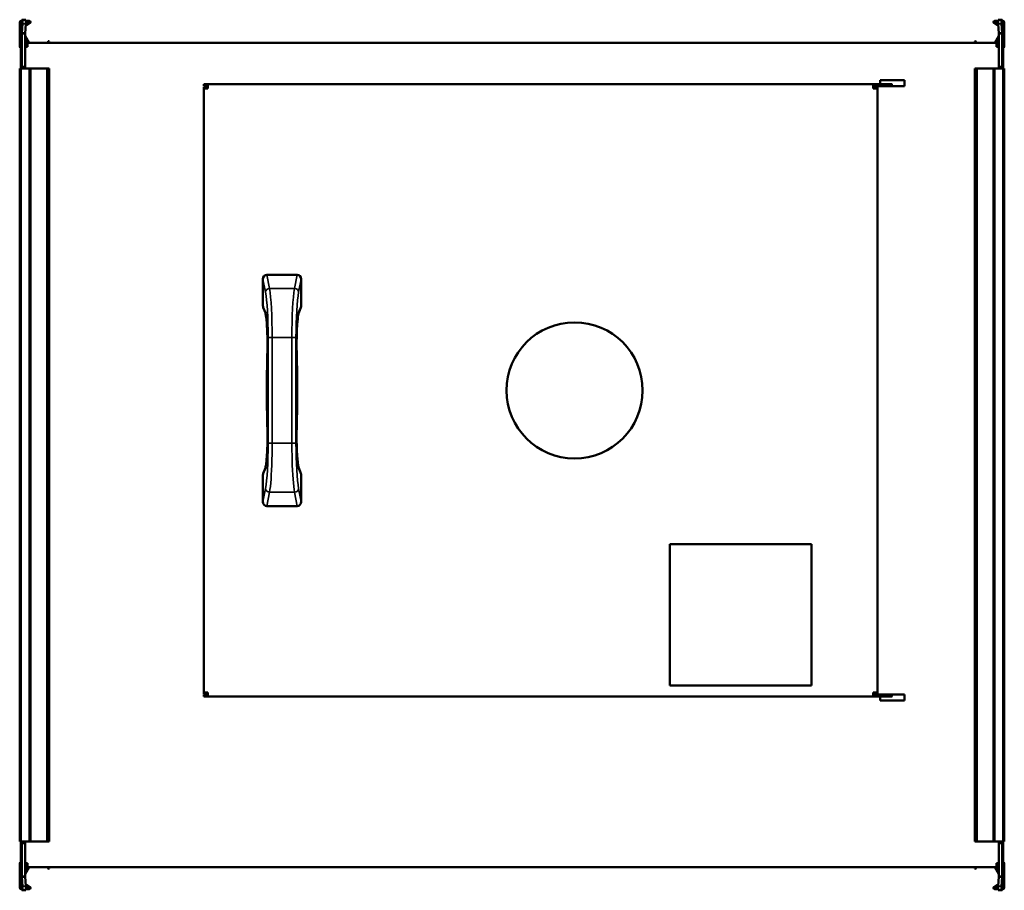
# Model space of a CAD drawing. Header units: millimetres. Extents: x 268 to 992, y 126 to 765.
import ezdxf

# ---------------------------------------------------------------- set-up
doc = ezdxf.new("R2010")
doc.units = ezdxf.units.MM
doc.header["$LTSCALE"] = 3
doc.layers.add('Widoczne (ISO)', color=7, linetype='Continuous', lineweight=50)
doc.layers.add('Widoczne wąskie (ISO)', color=7, linetype='Continuous', lineweight=35)

msp = doc.modelspace()

# ---------------------------------------------------------------- linework, layer by layer
at = {"layer": 'Widoczne (ISO)'}
for p, q in [((268.2, 745.7), (268.2, 763.5)), ((269, 751.9), (269, 763.9)), ((269, 763.9), (269.3, 763.9)), ((269.8, 763.9), (269.3, 763.9)), ((269.4, 764.7), (269.8, 764.7)), ((269.8, 755.33), (269.8, 765.4)), ((269.81, 765.49), (270.24, 765.47)), ((270.24, 762.47), (269.81, 755.56)), ((270.24, 765.47), (272.73, 765.32)), ((271.42, 765.4), (272.3, 765.4)), ((272.3, 755.41), (272.73, 762.32)), ((275.7, 762.83), (272.65, 761.07)), ((272.71, 762.03), (275.3, 763.53)), ((272.8, 764.7), (275.2, 764.7)), ((275.2, 763.9), (272.8, 763.9)), ((984.3, 762.83), (987.35, 761.07)), ((987.29, 762.03), (984.7, 763.53)), ((987.2, 764.7), (984.8, 764.7)), ((984.8, 763.9), (987.2, 763.9)), ((989.76, 765.47), (987.27, 765.32)), ((987.27, 762.32), (987.7, 755.41)), ((987.7, 765.4), (988.58, 765.4)), ((989.76, 765.47), (990.19, 765.49)), ((990.19, 755.56), (989.76, 762.47)), ((990.2, 765.4), (990.2, 755.33)), ((990.6, 764.7), (990.2, 764.7)), ((990.7, 763.9), (990.2, 763.9)), ((991, 763.9), (990.7, 763.9)), ((991, 763.9), (991, 751.9)), ((991.8, 745.7), (991.8, 763.5)), ((269.8, 755.33), (269.8, 731.1)), ((271.2, 755.33), (269.8, 755.33)), ((269.81, 755.56), (271.2, 755.47)), ((271.2, 755.47), (272.3, 755.41)), ((272.3, 755.33), (271.2, 755.33)), ((272.3, 731.11), (272.3, 755.33)), ((272.33, 753.56), (275.25, 748.5)), ((987.67, 753.56), (984.75, 748.5)), ((987.7, 755.41), (988.8, 755.47)), ((988.8, 755.33), (987.7, 755.33)), ((987.7, 755.33), (987.7, 731.11)), ((988.8, 755.47), (990.19, 755.56)), ((990.2, 755.33), (988.8, 755.33)), ((990.2, 731.1), (990.2, 755.33)), ((269, 751.4), (269, 751.9)), ((269, 748.34), (269, 751.4)), ((269, 751.4), (269.3, 751.4)), ((269.06, 748.32), (269, 748.34)), ((269, 747.1), (269, 747)), ((269.07, 747), (269, 747)), ((269, 745.5), (269, 747)), ((269.07, 745.5), (269, 745.5)), ((269.06, 748.29), (269.06, 748.29)), ((269.72, 751.17), (269.8, 751.39)), ((269.72, 745.5), (269.72, 745.5)), ((274.32, 748.5), (272.3, 752.01)), ((272.3, 748.9), (273.4, 748.9)), ((273.4, 747.3), (272.3, 747.3)), ((274, 747), (272.3, 747)), ((274, 745.5), (272.3, 745.5)), ((986, 748.5), (274, 748.5)), ((274, 745.5), (274, 748.5)), ((288.58, 748.5), (289.18, 749.53)), ((289.45, 749.6), (289.8, 749.4)), ((289.87, 749.13), (289.51, 748.5)), ((970.13, 749.13), (970.49, 748.5)), ((970.55, 749.6), (970.2, 749.4)), ((971.42, 748.5), (970.82, 749.53)), ((985.68, 748.5), (987.7, 752.01)), ((986, 745.5), (986, 748.5)), ((987.7, 747), (986, 747)), ((987.7, 745.5), (986, 745.5)), ((987.7, 748.9), (986.6, 748.9)), ((986.6, 747.3), (987.7, 747.3)), ((990.28, 751.17), (990.2, 751.39)), ((990.29, 747.3), (990.29, 747.3)), ((990.29, 747), (990.29, 747)), ((991, 751.4), (990.7, 751.4)), ((991, 747), (990.93, 747)), ((991, 745.5), (990.93, 745.5)), ((991, 748.34), (990.94, 748.32)), ((990.94, 748.29), (990.94, 748.29)), ((991, 751.9), (991, 751.4)), ((991, 751.4), (991, 748.34)), ((991, 747.1), (991, 747)), ((991, 745.5), (991, 747)), ((269, 744), (269, 744.72)), ((269, 740.5), (269, 744)), ((269, 740.5), (269, 730.9)), ((269.06, 731.1), (269.06, 743.9)), ((990.94, 743.9), (990.94, 731.1)), ((991, 744), (991, 744.72)), ((991, 744), (991, 740.5)), ((991, 730.9), (991, 740.5)), ((269, 730.4), (269, 730.9)), ((269, 730.9), (269.3, 730.9)), ((269.8, 730.9), (269.3, 730.9)), ((269.8, 730.4), (269.8, 731.1)), ((990.2, 731.1), (990.2, 730.4)), ((990.7, 730.9), (990.2, 730.9)), ((991, 730.9), (990.7, 730.9)), ((991, 730.9), (991, 730.4)), ((268.2, 729.5), (268.2, 161.5)), ((269.4, 729.5), (268.2, 729.5)), ((269, 730.4), (269, 729.5)), ((269, 730.4), (269.3, 730.4)), ((269.4, 729.5), (275.2, 729.5)), ((269.8, 730.4), (271.5, 730.4)), ((271.5, 730.41), (271.5, 730.4)), ((271.5, 730.41), (271.6, 730.41)), ((271.5, 729.5), (271.5, 730.4)), ((276.2, 729.5), (275.2, 729.5)), ((276.2, 729.5), (288.06, 729.5)), ((276.2, 729.5), (276.2, 161.5)), ((288.06, 729.5), (288.24, 729.5)), ((288.24, 729.5), (289.18, 729.5)), ((289.45, 729.5), (289.18, 729.5)), ((289.45, 729.5), (289.8, 729.5)), ((289.9, 729.5), (289.8, 729.5)), ((289.9, 729.5), (289.9, 161.5)), ((970.1, 729.5), (970.2, 729.5)), ((970.1, 161.5), (970.1, 729.5)), ((970.55, 729.5), (970.2, 729.5)), ((970.55, 729.5), (970.82, 729.5)), ((971.76, 729.5), (970.82, 729.5)), ((971.94, 729.5), (971.76, 729.5)), ((983.8, 729.5), (971.94, 729.5)), ((983.8, 729.5), (984.8, 729.5)), ((983.8, 161.5), (983.8, 729.5)), ((990.6, 729.5), (984.8, 729.5)), ((988.4, 730.41), (988.5, 730.41)), ((988.5, 730.4), (988.5, 730.41)), ((988.5, 730.4), (990.2, 730.4)), ((988.5, 730.4), (988.5, 729.5)), ((990.6, 729.5), (991.8, 729.5)), ((991, 730.4), (990.7, 730.4)), ((991, 729.5), (991, 730.4)), ((991.8, 161.5), (991.8, 729.5)), ((403.5, 718), (403.5, 716.5)), ((406.5, 718), (403.5, 718)), ((406.5, 716.5), (403.5, 716.5)), ((406.5, 718), (895.5, 718)), ((406.5, 715), (406.5, 718)), ((895.5, 715), (895.5, 718)), ((909.5, 718), (895.5, 718)), ((895.5, 716.5), (909.5, 716.5)), ((900.5, 721), (918.5, 721)), ((900.5, 721), (900.5, 718)), ((918.5, 716.5), (909.5, 716.5)), ((918.5, 718), (918.5, 721)), ((918.5, 716.5), (918.5, 718)), ((403.5, 716), (403.5, 715)), ((403.5, 716), (405, 716)), ((406.5, 715), (403.5, 715)), ((403.5, 715), (403.5, 271)), ((405, 715), (405, 716)), ((406.5, 716), (405, 716)), ((897, 716), (895.5, 716)), ((895.5, 715), (898.5, 715)), ((897, 715), (897, 716)), ((898.5, 716), (897, 716)), ((898.5, 715), (898.5, 716)), ((898.5, 271), (898.5, 715)), ((447, 555.15), (447, 574.81)), ((449.89, 578), (472.11, 578)), ((475, 574.81), (475, 555.15)), ((448.73, 549.95), (447.2, 554.03)), ((474.8, 554.03), (473.27, 549.95)), ((447.2, 431.97), (448.73, 436.05)), ((473.27, 436.05), (474.8, 431.97)), ((447, 411.19), (447, 430.85)), ((475, 430.85), (475, 411.19)), ((472.11, 408), (449.89, 408)), ((746, 276), (746, 380)), ((746, 380), (850, 380)), ((850, 380), (850, 276)), ((850, 276), (746, 276)), ((406.5, 271), (403.5, 271)), ((403.5, 271), (403.5, 270)), ((405, 270), (403.5, 270)), ((406.5, 269.5), (403.5, 269.5)), ((403.5, 269.5), (403.5, 268)), ((406.5, 268), (403.5, 268)), ((405, 271), (405, 270)), ((405, 270), (406.5, 270)), ((406.5, 271), (406.5, 268)), ((406.5, 268), (895.5, 268)), ((895.5, 271), (895.5, 268)), ((895.5, 271), (898.5, 271)), ((895.5, 270), (897, 270)), ((895.5, 269.5), (909.5, 269.5)), ((895.5, 268), (909.5, 268)), ((897, 271), (897, 270)), ((897, 270), (898.5, 270)), ((898.5, 271), (898.5, 270)), ((900.5, 268), (900.5, 265)), ((909.5, 269.5), (918.5, 269.5)), ((918.5, 269.5), (918.5, 268)), ((918.5, 265), (918.5, 268)), ((918.5, 265), (900.5, 265)), ((269.4, 161.5), (268.2, 161.5)), ((269, 161.5), (269, 160.6)), ((269, 160.1), (269, 160.6)), ((269, 160.6), (269.3, 160.6)), ((269, 160.1), (269, 150.5)), ((269, 160.1), (269.3, 160.1)), ((269.06, 147.1), (269.06, 159.9)), ((269.3, 160.1), (269.8, 160.1)), ((269.4, 161.5), (275.2, 161.5)), ((269.8, 159.9), (269.8, 160.6)), ((271.5, 160.6), (269.8, 160.6)), ((269.8, 159.9), (269.8, 135.67)), ((271.5, 160.6), (271.5, 161.5)), ((271.5, 160.6), (271.5, 160.59)), ((271.6, 160.59), (271.5, 160.59)), ((272.3, 135.67), (272.3, 159.89)), ((276.2, 161.5), (275.2, 161.5)), ((276.2, 161.5), (288.06, 161.5)), ((288.06, 161.5), (288.24, 161.5)), ((288.24, 161.5), (289.18, 161.5)), ((289.45, 161.5), (289.18, 161.5)), ((289.45, 161.5), (289.8, 161.5)), ((289.9, 161.5), (289.8, 161.5)), ((970.1, 161.5), (970.2, 161.5)), ((970.55, 161.5), (970.2, 161.5)), ((970.55, 161.5), (970.82, 161.5)), ((971.76, 161.5), (970.82, 161.5)), ((971.94, 161.5), (971.76, 161.5)), ((983.8, 161.5), (971.94, 161.5)), ((983.8, 161.5), (984.8, 161.5)), ((990.6, 161.5), (984.8, 161.5)), ((987.7, 159.89), (987.7, 135.67)), ((988.5, 160.59), (988.4, 160.59)), ((988.5, 161.5), (988.5, 160.6)), ((990.2, 160.6), (988.5, 160.6)), ((988.5, 160.59), (988.5, 160.6)), ((990.2, 160.6), (990.2, 159.9)), ((990.2, 160.1), (990.7, 160.1)), ((990.2, 135.67), (990.2, 159.9)), ((990.6, 161.5), (991.8, 161.5)), ((991, 160.6), (990.7, 160.6)), ((991, 160.1), (990.7, 160.1)), ((990.94, 159.9), (990.94, 147.1)), ((991, 160.6), (991, 161.5)), ((991, 160.6), (991, 160.1)), ((991, 150.5), (991, 160.1)), ((268.2, 145.3), (268.2, 127.5)), ((269, 147), (269, 150.5)), ((269, 147), (269, 146.28)), ((269, 145.5), (269.07, 145.5)), ((269, 145.5), (269, 144)), ((272.3, 145.5), (274, 145.5)), ((274, 142.5), (274, 145.5)), ((986, 145.5), (987.7, 145.5)), ((986, 145.5), (986, 142.5)), ((990.28, 145.5), (990.28, 145.5)), ((990.93, 145.5), (991, 145.5)), ((991, 150.5), (991, 147)), ((991, 147), (991, 146.28)), ((991, 145.5), (991, 144)), ((991.8, 145.3), (991.8, 127.5)), ((269, 144), (269.07, 144)), ((269, 143.9), (269, 144)), ((269, 142.66), (269.06, 142.68)), ((269, 139.6), (269, 142.66)), ((269, 139.1), (269, 139.6)), ((269, 139.6), (269.3, 139.6)), ((269, 127.1), (269, 139.1)), ((269.06, 142.71), (269.06, 142.71)), ((269.71, 144), (269.71, 144)), ((269.71, 143.7), (269.71, 143.7)), ((269.72, 139.83), (269.8, 139.61)), ((272.3, 144), (274, 144)), ((273.4, 143.7), (272.3, 143.7)), ((274.32, 142.5), (272.3, 138.99)), ((272.3, 142.1), (273.4, 142.1)), ((272.33, 137.44), (275.25, 142.5)), ((986, 142.5), (274, 142.5)), ((288.58, 142.5), (289.18, 141.47)), ((289.45, 141.4), (289.8, 141.6)), ((289.87, 141.87), (289.51, 142.5)), ((970.13, 141.87), (970.49, 142.5)), ((970.55, 141.4), (970.2, 141.6)), ((971.42, 142.5), (970.82, 141.47)), ((987.67, 137.44), (984.75, 142.5)), ((985.68, 142.5), (987.7, 138.99)), ((986, 144), (987.7, 144)), ((986.6, 143.7), (987.7, 143.7)), ((987.7, 142.1), (986.6, 142.1)), ((990.28, 139.83), (990.2, 139.61)), ((991, 139.6), (990.7, 139.6)), ((990.93, 144), (991, 144)), ((990.94, 142.71), (990.94, 142.71)), ((990.94, 142.68), (991, 142.66)), ((991, 143.9), (991, 144)), ((991, 142.66), (991, 139.6)), ((991, 139.6), (991, 139.1)), ((991, 139.1), (991, 127.1)), ((269.8, 125.6), (269.8, 135.67)), ((269.8, 135.67), (271.2, 135.67)), ((271.2, 135.53), (269.81, 135.44)), ((269.81, 135.44), (270.24, 128.53)), ((271.2, 135.67), (272.3, 135.67)), ((272.3, 135.59), (271.2, 135.53)), ((272.73, 128.68), (272.3, 135.59)), ((987.7, 135.59), (987.27, 128.68)), ((987.7, 135.67), (988.8, 135.67)), ((988.8, 135.53), (987.7, 135.59)), ((988.8, 135.67), (990.2, 135.67)), ((990.19, 135.44), (988.8, 135.53)), ((989.76, 128.53), (990.19, 135.44)), ((990.2, 135.67), (990.2, 125.6)), ((269, 127.1), (269.3, 127.1)), ((269.3, 127.1), (269.8, 127.1)), ((269.4, 126.3), (269.8, 126.3)), ((270.24, 125.53), (269.81, 125.51)), ((270.24, 125.53), (272.73, 125.68)), ((272.3, 125.6), (271.42, 125.6)), ((275.7, 128.17), (272.65, 129.93)), ((272.71, 128.97), (275.3, 127.47)), ((275.2, 127.1), (272.8, 127.1)), ((272.8, 126.3), (275.2, 126.3)), ((984.3, 128.17), (987.35, 129.93)), ((987.29, 128.97), (984.7, 127.47)), ((984.8, 127.1), (987.2, 127.1)), ((987.2, 126.3), (984.8, 126.3)), ((989.76, 125.53), (987.27, 125.68)), ((988.58, 125.6), (987.7, 125.6)), ((990.19, 125.51), (989.76, 125.53)), ((990.2, 127.1), (990.7, 127.1)), ((990.6, 126.3), (990.2, 126.3)), ((991, 127.1), (990.7, 127.1))]:
    msp.add_line(p, q, dxfattribs=at)
msp.add_circle((676, 493), 50, dxfattribs=at)
for centre, radius, start, end in [((269.4, 763.5), 1.2, 90, 180), ((275.2, 763.7), 1, 300, 90), ((275.2, 763.7), 0.2, 300, 90), ((984.8, 763.7), 1, 90, 240), ((984.8, 763.7), 0.2, 90, 240), ((990.6, 763.5), 1.2, 0, 90), ((272.5, 753.66), 0.2, 180, 210), ((987.5, 753.66), 0.2, 330, 0), ((269.2, 745.7), 1, 180, 262.13121), ((269.2, 747.1), 0.2, 128.82923, 180), ((281, 747.06), 12, 160, 174.13746), ((269.3, 751.9), 0.5, 270, 0), ((274, 740.5), 5, 90, 109.87687), ((273.4, 748.1), 0.8, 30, 90), ((273.4, 748.1), 0.8, 270, 318.59038), ((289.35, 749.43), 0.2, 60, 150), ((289.7, 749.23), 0.2, 330, 60), ((970.3, 749.23), 0.2, 120, 210), ((970.65, 749.43), 0.2, 30, 120), ((986.6, 748.1), 0.8, 90, 150), ((986.6, 748.1), 0.8, 221.40962, 270), ((986, 740.5), 5, 70.12313, 90), ((990.7, 751.9), 0.5, 180, 270), ((979, 747.06), 12, 5.86254, 20), ((990.8, 747.1), 0.2, 0, 51.14452), ((990.8, 745.7), 1, 277.86944, 0), ((274, 740.5), 5, 171.26209, 180), ((986, 740.5), 5, 0, 8.73791), ((269.3, 730.9), 0.5, 270, 0), ((271.6, 731.11), 0.7, 359.18146, 0), ((988.4, 731.11), 0.7, 180, 180.81854), ((990.7, 730.9), 0.5, 180, 270), ((269.3, 160.1), 0.5, 0, 90), ((271.6, 159.89), 0.7, 0, 0.81854), ((988.4, 159.89), 0.7, 179.18146, 180), ((990.7, 160.1), 0.5, 90, 180), ((269.2, 145.3), 1, 97.86944, 180), ((274, 150.5), 5, 180, 188.73791), ((274, 150.5), 5, 250.12313, 270), ((986, 150.5), 5, 270, 289.87687), ((986, 150.5), 5, 351.26209, 0), ((990.8, 145.3), 1, 0, 82.13121), ((269.2, 143.9), 0.2, 180, 231.14452), ((281, 143.94), 12, 185.86254, 200), ((269.3, 139.1), 0.5, 0, 90), ((273.4, 142.9), 0.8, 41.40962, 90), ((273.4, 142.9), 0.8, 270, 330), ((289.35, 141.57), 0.2, 210, 300), ((289.7, 141.77), 0.2, 300, 30), ((970.3, 141.77), 0.2, 150, 240), ((970.65, 141.57), 0.2, 240, 330), ((986.6, 142.9), 0.8, 210, 270), ((986.6, 142.9), 0.8, 90, 138.59038), ((990.7, 139.1), 0.5, 90, 180), ((979, 143.94), 12, 340, 354.13746), ((990.8, 143.9), 0.2, 308.82923, 0), ((272.5, 137.34), 0.2, 150, 180), ((987.5, 137.34), 0.2, 0, 30), ((269.4, 127.5), 1.2, 180, 270), ((275.2, 127.3), 1, 270, 60), ((275.2, 127.3), 0.2, 270, 60), ((984.8, 127.3), 1, 120, 270), ((984.8, 127.3), 0.2, 120, 270), ((990.6, 127.5), 1.2, 270, 0)]:
    msp.add_arc(centre, radius, start, end, dxfattribs=at)
for centre, major_axis, ratio, start_param, end_param in [((270.05, 762.48), (0.19, 2.99), 0.061628, 4.714295, 6.285092), ((272.54, 762.32), (0.19, 2.99), 0.061628, 4.714295, 6.283185), ((987.46, 762.32), (-0.19, 2.99), 0.061628, 0, 1.56889), ((989.95, 762.48), (-0.19, 2.99), 0.061628, 6.281279, 7.852075), ((450.01, 574.68), (-0.62, 3.28), 0.899459, 6.113507, 7.645297), ((471.99, 574.68), (0.62, 3.28), 0.899459, 4.921073, 6.452863), ((450.01, 555.09), (1.09, -2.9), 0.968079, 4.342822, 4.712389), ((451.54, 551.01), (-2.81, -1.05), 0.968079, 0, 0.00043), ((470.46, 551.01), (2.81, -1.05), 0.968079, 6.282755, 6.283185), ((471.99, 555.09), (-1.09, -2.9), 0.968079, 1.570796, 1.940363), ((453.18, 519.21), (-3, 0.08), 0.296252, 0.001016, 0.005219), ((468.82, 519.21), (3, 0.08), 0.296252, 6.277966, 6.28217), ((453.18, 466.79), (-3, -0.08), 0.296252, 6.277966, 6.28217), ((468.82, 466.79), (3, -0.08), 0.296252, 0.001016, 0.005219), ((451.54, 434.99), (-2.81, 1.05), 0.968079, 6.282755, 6.283185), ((470.46, 434.99), (2.81, 1.05), 0.968079, 0, 0.00043), ((450.01, 430.91), (1.09, 2.9), 0.968079, 1.570796, 1.940363), ((471.99, 430.91), (-1.09, 2.9), 0.968079, 4.342822, 4.712389), ((450.01, 411.32), (-0.62, -3.28), 0.899459, 4.921073, 6.452863), ((471.99, 411.32), (0.62, -3.28), 0.899459, 6.113507, 7.645297), ((270.05, 128.52), (0.19, -2.99), 0.061628, 6.281279, 7.852075), ((272.54, 128.68), (0.19, -2.99), 0.061628, 0, 1.56889), ((987.46, 128.68), (-0.19, -2.99), 0.061628, 4.714295, 6.283185), ((989.95, 128.52), (-0.19, -2.99), 0.061628, 4.714295, 6.285092)]:
    msp.add_ellipse(centre, major_axis=major_axis, ratio=ratio, start_param=start_param, end_param=end_param, dxfattribs=at)
for points, knots in [([(269.81, 765.49), (269.81, 765.47), (269.8, 765.46), (269.8, 765.43), (269.8, 765.41), (269.8, 765.4)], [0, 0, 0, 0, 0.01249515, 0.01249515, 0.0249903, 0.0249903, 0.0249903, 0.0249903]), ([(272.3, 765.4), (272.3, 765.4), (272.3, 765.39), (272.3, 765.39), (272.3, 765.39), (272.3, 765.38), (272.3, 765.38), (272.3, 765.38), (272.3, 765.37), (272.3, 765.37), (272.3, 765.37), (272.3, 765.36), (272.3, 765.36), (272.3, 765.36), (272.3, 765.35), (272.3, 765.35), (272.3, 765.35), (272.3, 765.35), (272.3, 765.35)], [0, 0, 0, 0, 0.001501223, 0.001501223, 0.001501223, 0.00300249, 0.00300249, 0.00300249, 0.004503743, 0.004503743, 0.004503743, 0.006004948, 0.006004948, 0.006004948, 0.007506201, 0.007506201, 0.007506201, 0.00845921, 0.00845921, 0.00845921, 0.00845921]), ([(987.7, 765.35), (987.7, 765.35), (987.7, 765.35), (987.7, 765.35), (987.7, 765.35), (987.7, 765.36), (987.7, 765.36), (987.7, 765.36), (987.7, 765.37), (987.7, 765.37), (987.7, 765.37), (987.7, 765.38), (987.7, 765.38), (987.7, 765.38), (987.7, 765.39), (987.7, 765.39), (987.7, 765.39), (987.7, 765.4), (987.7, 765.4)], [0.002049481, 0.002049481, 0.002049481, 0.002049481, 0.00300249, 0.00300249, 0.00300249, 0.004503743, 0.004503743, 0.004503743, 0.006004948, 0.006004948, 0.006004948, 0.007506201, 0.007506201, 0.007506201, 0.009007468, 0.009007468, 0.009007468, 0.010508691, 0.010508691, 0.010508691, 0.010508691]), ([(990.2, 765.4), (990.2, 765.41), (990.2, 765.43), (990.2, 765.46), (990.19, 765.47), (990.19, 765.49)], [0, 0, 0, 0, 0.01249515, 0.01249515, 0.0249903, 0.0249903, 0.0249903, 0.0249903]), ([(269.8, 755.33), (269.8, 755.37), (269.8, 755.4), (269.8, 755.48), (269.81, 755.52), (269.81, 755.56)], [0, 0, 0, 0, 0.01249515, 0.01249515, 0.0249903, 0.0249903, 0.0249903, 0.0249903]), ([(272.3, 755.41), (272.3, 755.4), (272.3, 755.4), (272.3, 755.39), (272.3, 755.39), (272.3, 755.39), (272.3, 755.38), (272.3, 755.38), (272.3, 755.38), (272.3, 755.37), (272.3, 755.37), (272.3, 755.36), (272.3, 755.36), (272.3, 755.36), (272.3, 755.35), (272.3, 755.35), (272.3, 755.35), (272.3, 755.34), (272.3, 755.34), (272.3, 755.33), (272.3, 755.33), (272.3, 755.33)], [0, 0, 0, 0, 0.00150122, 0.00150122, 0.00150122, 0.00300249, 0.00300249, 0.00300249, 0.00450374, 0.00450374, 0.00450374, 0.00600495, 0.00600495, 0.00600495, 0.0075062, 0.0075062, 0.0075062, 0.00900747, 0.00900747, 0.00900747, 0.01050869, 0.01050869, 0.01050869, 0.01050869]), ([(987.7, 755.33), (987.7, 755.33), (987.7, 755.33), (987.7, 755.34), (987.7, 755.34), (987.7, 755.35), (987.7, 755.35), (987.7, 755.35), (987.7, 755.36), (987.7, 755.36), (987.7, 755.36), (987.7, 755.37), (987.7, 755.37), (987.7, 755.38), (987.7, 755.38), (987.7, 755.38), (987.7, 755.39), (987.7, 755.39), (987.7, 755.39), (987.7, 755.4), (987.7, 755.4), (987.7, 755.41)], [0, 0, 0, 0, 0.00150122, 0.00150122, 0.00150122, 0.00300249, 0.00300249, 0.00300249, 0.00450374, 0.00450374, 0.00450374, 0.00600495, 0.00600495, 0.00600495, 0.0075062, 0.0075062, 0.0075062, 0.00900747, 0.00900747, 0.00900747, 0.01050869, 0.01050869, 0.01050869, 0.01050869]), ([(990.19, 755.56), (990.19, 755.52), (990.2, 755.48), (990.2, 755.4), (990.2, 755.37), (990.2, 755.33)], [0, 0, 0, 0, 0.01249515, 0.01249515, 0.0249903, 0.0249903, 0.0249903, 0.0249903]), ([(269.06, 748.29), (269.06, 748.29), (269.06, 748.29), (269.06, 748.29), (269.06, 748.29), (269.06, 748.28)], [0.00000127, 0.00000127, 0.00000127, 0.00000127, 0.0077936, 0.0077936, 0.01558592, 0.01558592, 0.01558592, 0.01558592]), ([(269.06, 748.28), (269.07, 748.26), (269.07, 748.16), (269.07, 747.79), (269.07, 747.5), (269.07, 746.79), (269.07, 746.37), (269.07, 745.48), (269.07, 745.02), (269.06, 744.56)], [0.0000002, 0.0000002, 0.0000002, 0.0000002, 0.138614, 0.138614, 0.2902546, 0.2902546, 0.4411619, 0.4411619, 0.5810662, 0.5810662, 0.5810662, 0.5810662]), ([(990.94, 744.56), (990.93, 745.02), (990.93, 745.47), (990.93, 746.36), (990.93, 746.79), (990.93, 747.5), (990.93, 747.78), (990.93, 748.16), (990.93, 748.26), (990.94, 748.28)], [0.0000002, 0.0000002, 0.0000002, 0.0000002, 0.138614, 0.138614, 0.2902546, 0.2902546, 0.4411619, 0.4411619, 0.5810662, 0.5810662, 0.5810662, 0.5810662]), ([(990.94, 748.29), (990.94, 748.29), (990.94, 748.29), (990.94, 748.29), (990.94, 748.29), (990.94, 748.28)], [-0.01558465, -0.01558465, -0.01558465, -0.01558465, -0.00779233, -0.00779233, 0, 0, 0, 0]), ([(269.06, 744.4), (269.06, 744.43), (269.06, 744.45), (269.06, 744.5), (269.06, 744.53), (269.06, 744.56)], [-0.01558465, -0.01558465, -0.01558465, -0.01558465, -0.00779233, -0.00779233, 0, 0, 0, 0]), ([(269.06, 743.9), (269.06, 743.98), (269.06, 744.07), (269.06, 744.23), (269.06, 744.32), (269.06, 744.4)], [0, 0, 0, 0, 0.02497584, 0.02497584, 0.04995141, 0.04995141, 0.04995141, 0.04995141]), ([(990.94, 744.4), (990.94, 744.43), (990.94, 744.45), (990.94, 744.5), (990.94, 744.53), (990.94, 744.56)], [0.00000127, 0.00000127, 0.00000127, 0.00000127, 0.0077936, 0.0077936, 0.01558592, 0.01558592, 0.01558592, 0.01558592]), ([(990.94, 744.4), (990.94, 744.32), (990.94, 744.23), (990.94, 744.07), (990.94, 743.98), (990.94, 743.9)], [0.00000127, 0.00000127, 0.00000127, 0.00000127, 0.02497637, 0.02497637, 0.04995171, 0.04995171, 0.04995171, 0.04995171]), ([(271.6, 730.41), (271.62, 730.41), (271.63, 730.41), (271.66, 730.41), (271.67, 730.41), (271.71, 730.42), (271.73, 730.42), (271.8, 730.44), (271.85, 730.45), (271.98, 730.52), (272.08, 730.58), (272.2, 730.74), (272.24, 730.81), (272.28, 730.94), (272.29, 730.98), (272.3, 731.05), (272.3, 731.08), (272.3, 731.1)], [0.5164602, 0.5164602, 0.5164602, 0.5164602, 0.521665, 0.521665, 0.5268699, 0.5268699, 0.5372796, 0.5372796, 0.558099, 0.558099, 0.5997379, 0.5997379, 0.6260553, 0.6260553, 0.6392139, 0.6392139, 0.6464865, 0.6464865, 0.6464865, 0.6464865]), ([(987.7, 731.1), (987.7, 731.08), (987.7, 731.05), (987.71, 730.98), (987.72, 730.94), (987.76, 730.81), (987.8, 730.74), (987.92, 730.58), (988.02, 730.52), (988.15, 730.45), (988.2, 730.44), (988.27, 730.42), (988.29, 730.42), (988.33, 730.41), (988.34, 730.41), (988.37, 730.41), (988.38, 730.41), (988.4, 730.41)], [0.902894, 0.902894, 0.902894, 0.902894, 0.9101665, 0.9101665, 0.9233252, 0.9233252, 0.9496425, 0.9496425, 0.9912814, 0.9912814, 1.0121009, 1.0121009, 1.0225106, 1.0225106, 1.0277154, 1.0277154, 1.0329203, 1.0329203, 1.0329203, 1.0329203]), ([(450.18, 519.29), (450.25, 521.76), (450.29, 524.39), (450.28, 529.57), (450.24, 532.2), (450.09, 537.09), (449.98, 539.42), (449.7, 543.52), (449.53, 545.34), (449.16, 548.14), (448.95, 549.21), (448.78, 549.83), (448.75, 549.91), (448.73, 549.95)], [0, 0, 0, 0, 0.775988, 0.775988, 1.555919, 1.555919, 2.329468, 2.329468, 3.105971, 3.105971, 3.853527, 3.853527, 4.021741, 4.021741, 4.021741, 4.021741]), ([(473.27, 549.95), (473.23, 549.86), (473.15, 549.58), (472.95, 548.71), (472.83, 548.02), (472.56, 546.06), (472.41, 544.63), (472.13, 541.18), (472, 539.04), (471.82, 534.45), (471.75, 531.93), (471.7, 526.82), (471.71, 524.17), (471.78, 520.84), (471.79, 520.06), (471.82, 519.29)], [0, 0, 0, 0, 0.36466, 0.36466, 0.838696, 0.838696, 1.493614, 1.493614, 2.241887, 2.241887, 3.007999, 3.007999, 3.784601, 3.784601, 4.026286, 4.026286, 4.026286, 4.026286]), ([(448.73, 436.05), (448.77, 436.13), (448.85, 436.39), (449.03, 437.21), (449.15, 437.86), (449.42, 439.76), (449.57, 441.17), (449.85, 444.57), (449.98, 446.65), (450.17, 451.19), (450.24, 453.73), (450.3, 458.85), (450.29, 461.5), (450.23, 464.94), (450.21, 465.83), (450.18, 466.71)], [0, 0, 0, 0, 0.347779, 0.347779, 0.805973, 0.805973, 1.466165, 1.466165, 2.202016, 2.202016, 2.975555, 2.975555, 3.751447, 3.751447, 4.026374, 4.026374, 4.026374, 4.026374]), ([(471.82, 466.71), (471.75, 464.24), (471.71, 461.62), (471.72, 456.43), (471.76, 453.81), (471.91, 448.91), (472.02, 446.58), (472.3, 442.48), (472.47, 440.67), (472.84, 437.86), (473.05, 436.77), (473.22, 436.17), (473.25, 436.09), (473.27, 436.05)], [0, 0, 0, 0, 0.77569, 0.77569, 1.555437, 1.555437, 2.330247, 2.330247, 3.103719, 3.103719, 3.858164, 3.858164, 4.021776, 4.021776, 4.021776, 4.021776]), ([(272.3, 159.9), (272.3, 159.92), (272.3, 159.95), (272.29, 160.02), (272.28, 160.06), (272.24, 160.19), (272.2, 160.26), (272.08, 160.42), (271.98, 160.48), (271.85, 160.55), (271.8, 160.56), (271.73, 160.58), (271.71, 160.58), (271.67, 160.59), (271.66, 160.59), (271.63, 160.59), (271.62, 160.59), (271.6, 160.59)], [0.902894, 0.902894, 0.902894, 0.902894, 0.9101665, 0.9101665, 0.9233252, 0.9233252, 0.9496425, 0.9496425, 0.9912814, 0.9912814, 1.0121009, 1.0121009, 1.0225106, 1.0225106, 1.0277154, 1.0277154, 1.0329203, 1.0329203, 1.0329203, 1.0329203]), ([(988.4, 160.59), (988.38, 160.59), (988.37, 160.59), (988.34, 160.59), (988.33, 160.59), (988.29, 160.58), (988.27, 160.58), (988.2, 160.56), (988.15, 160.55), (988.02, 160.48), (987.92, 160.42), (987.8, 160.26), (987.76, 160.19), (987.72, 160.06), (987.71, 160.02), (987.7, 159.95), (987.7, 159.92), (987.7, 159.9)], [0.5164602, 0.5164602, 0.5164602, 0.5164602, 0.521665, 0.521665, 0.5268699, 0.5268699, 0.5372796, 0.5372796, 0.558099, 0.558099, 0.5997379, 0.5997379, 0.6260553, 0.6260553, 0.6392139, 0.6392139, 0.6464865, 0.6464865, 0.6464865, 0.6464865]), ([(269.06, 146.6), (269.06, 146.68), (269.06, 146.77), (269.06, 146.93), (269.06, 147.02), (269.06, 147.1)], [0.00000127, 0.00000127, 0.00000127, 0.00000127, 0.02497637, 0.02497637, 0.04995171, 0.04995171, 0.04995171, 0.04995171]), ([(269.06, 146.6), (269.06, 146.57), (269.06, 146.55), (269.06, 146.5), (269.06, 146.47), (269.06, 146.44)], [0.00000127, 0.00000127, 0.00000127, 0.00000127, 0.0077936, 0.0077936, 0.01558592, 0.01558592, 0.01558592, 0.01558592]), ([(269.06, 146.44), (269.07, 145.98), (269.07, 145.53), (269.07, 144.64), (269.07, 144.21), (269.07, 143.5), (269.07, 143.22), (269.07, 142.84), (269.07, 142.74), (269.06, 142.72)], [0.0000002, 0.0000002, 0.0000002, 0.0000002, 0.138614, 0.138614, 0.2902546, 0.2902546, 0.4411619, 0.4411619, 0.5810662, 0.5810662, 0.5810662, 0.5810662]), ([(990.94, 142.72), (990.93, 142.74), (990.93, 142.84), (990.93, 143.21), (990.93, 143.5), (990.93, 144.21), (990.93, 144.63), (990.93, 145.52), (990.93, 145.98), (990.94, 146.44)], [0.0000002, 0.0000002, 0.0000002, 0.0000002, 0.138614, 0.138614, 0.2902546, 0.2902546, 0.4411619, 0.4411619, 0.5810662, 0.5810662, 0.5810662, 0.5810662]), ([(990.94, 147.1), (990.94, 147.02), (990.94, 146.93), (990.94, 146.77), (990.94, 146.68), (990.94, 146.6)], [0, 0, 0, 0, 0.02497584, 0.02497584, 0.04995141, 0.04995141, 0.04995141, 0.04995141]), ([(990.94, 146.6), (990.94, 146.57), (990.94, 146.55), (990.94, 146.5), (990.94, 146.47), (990.94, 146.44)], [-0.01558465, -0.01558465, -0.01558465, -0.01558465, -0.00779233, -0.00779233, 0, 0, 0, 0]), ([(269.06, 142.71), (269.06, 142.71), (269.06, 142.71), (269.06, 142.71), (269.06, 142.71), (269.06, 142.72)], [-0.01558465, -0.01558465, -0.01558465, -0.01558465, -0.00779233, -0.00779233, 0, 0, 0, 0]), ([(990.94, 142.71), (990.94, 142.71), (990.94, 142.71), (990.94, 142.71), (990.94, 142.71), (990.94, 142.72)], [0.00000127, 0.00000127, 0.00000127, 0.00000127, 0.0077936, 0.0077936, 0.01558592, 0.01558592, 0.01558592, 0.01558592]), ([(269.81, 135.44), (269.81, 135.48), (269.8, 135.52), (269.8, 135.6), (269.8, 135.63), (269.8, 135.67)], [0, 0, 0, 0, 0.01249515, 0.01249515, 0.0249903, 0.0249903, 0.0249903, 0.0249903]), ([(272.3, 135.67), (272.3, 135.67), (272.3, 135.67), (272.3, 135.66), (272.3, 135.66), (272.3, 135.65), (272.3, 135.65), (272.3, 135.65), (272.3, 135.64), (272.3, 135.64), (272.3, 135.64), (272.3, 135.63), (272.3, 135.63), (272.3, 135.62), (272.3, 135.62), (272.3, 135.62), (272.3, 135.61), (272.3, 135.61), (272.3, 135.61), (272.3, 135.6), (272.3, 135.6), (272.3, 135.59)], [0, 0, 0, 0, 0.00150122, 0.00150122, 0.00150122, 0.00300249, 0.00300249, 0.00300249, 0.00450374, 0.00450374, 0.00450374, 0.00600495, 0.00600495, 0.00600495, 0.0075062, 0.0075062, 0.0075062, 0.00900747, 0.00900747, 0.00900747, 0.01050869, 0.01050869, 0.01050869, 0.01050869]), ([(987.7, 135.59), (987.7, 135.6), (987.7, 135.6), (987.7, 135.61), (987.7, 135.61), (987.7, 135.61), (987.7, 135.62), (987.7, 135.62), (987.7, 135.62), (987.7, 135.63), (987.7, 135.63), (987.7, 135.64), (987.7, 135.64), (987.7, 135.64), (987.7, 135.65), (987.7, 135.65), (987.7, 135.65), (987.7, 135.66), (987.7, 135.66), (987.7, 135.67), (987.7, 135.67), (987.7, 135.67)], [0, 0, 0, 0, 0.00150122, 0.00150122, 0.00150122, 0.00300249, 0.00300249, 0.00300249, 0.00450374, 0.00450374, 0.00450374, 0.00600495, 0.00600495, 0.00600495, 0.0075062, 0.0075062, 0.0075062, 0.00900747, 0.00900747, 0.00900747, 0.01050869, 0.01050869, 0.01050869, 0.01050869]), ([(990.2, 135.67), (990.2, 135.63), (990.2, 135.6), (990.2, 135.52), (990.19, 135.48), (990.19, 135.44)], [0, 0, 0, 0, 0.01249515, 0.01249515, 0.0249903, 0.0249903, 0.0249903, 0.0249903]), ([(269.8, 125.6), (269.8, 125.59), (269.8, 125.57), (269.8, 125.54), (269.81, 125.53), (269.81, 125.51)], [0, 0, 0, 0, 0.01249515, 0.01249515, 0.0249903, 0.0249903, 0.0249903, 0.0249903]), ([(272.3, 125.65), (272.3, 125.65), (272.3, 125.65), (272.3, 125.65), (272.3, 125.65), (272.3, 125.64), (272.3, 125.64), (272.3, 125.64), (272.3, 125.63), (272.3, 125.63), (272.3, 125.63), (272.3, 125.62), (272.3, 125.62), (272.3, 125.62), (272.3, 125.61), (272.3, 125.61), (272.3, 125.61), (272.3, 125.6), (272.3, 125.6)], [0.002049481, 0.002049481, 0.002049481, 0.002049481, 0.00300249, 0.00300249, 0.00300249, 0.004503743, 0.004503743, 0.004503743, 0.006004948, 0.006004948, 0.006004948, 0.007506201, 0.007506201, 0.007506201, 0.009007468, 0.009007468, 0.009007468, 0.010508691, 0.010508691, 0.010508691, 0.010508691]), ([(987.7, 125.6), (987.7, 125.6), (987.7, 125.61), (987.7, 125.61), (987.7, 125.61), (987.7, 125.62), (987.7, 125.62), (987.7, 125.62), (987.7, 125.63), (987.7, 125.63), (987.7, 125.63), (987.7, 125.64), (987.7, 125.64), (987.7, 125.64), (987.7, 125.65), (987.7, 125.65), (987.7, 125.65), (987.7, 125.65), (987.7, 125.65)], [0, 0, 0, 0, 0.001501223, 0.001501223, 0.001501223, 0.00300249, 0.00300249, 0.00300249, 0.004503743, 0.004503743, 0.004503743, 0.006004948, 0.006004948, 0.006004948, 0.007506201, 0.007506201, 0.007506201, 0.00845921, 0.00845921, 0.00845921, 0.00845921]), ([(990.19, 125.51), (990.19, 125.53), (990.2, 125.54), (990.2, 125.57), (990.2, 125.59), (990.2, 125.6)], [0, 0, 0, 0, 0.01249515, 0.01249515, 0.0249903, 0.0249903, 0.0249903, 0.0249903])]:
    msp.add_open_spline(points, degree=3, knots=knots, dxfattribs=at)
for points in [[(269.07, 747.15), (269.07, 747.18), (269.07, 747.22), (269.07, 747.26)], [(990.93, 747.15), (990.93, 747.1), (990.93, 747.05), (990.93, 747)], [(269.06, 730.9), (269.06, 730.97), (269.06, 731.03), (269.06, 731.1)], [(990.94, 731.1), (990.94, 731.03), (990.94, 730.97), (990.94, 730.9)], [(449.83, 493), (449.83, 501.86), (449.95, 510.83), (450.18, 519.29)], [(471.82, 519.29), (472.05, 510.83), (472.17, 501.86), (472.17, 493)], [(450.18, 466.71), (449.95, 475.17), (449.83, 484.14), (449.83, 493)], [(472.17, 493), (472.17, 484.14), (472.05, 475.17), (471.82, 466.71)], [(269.06, 159.9), (269.06, 159.97), (269.06, 160.03), (269.06, 160.1)], [(990.94, 160.1), (990.94, 160.03), (990.94, 159.97), (990.94, 159.9)], [(269.07, 143.85), (269.07, 143.9), (269.07, 143.95), (269.07, 144)], [(990.93, 143.85), (990.93, 143.82), (990.93, 143.78), (990.93, 143.74)]]:
    msp.add_open_spline(points, degree=3, dxfattribs=at)
at = {"layer": 'Widoczne wąskie (ISO)'}
for p, q in [((269.3, 763.9), (269.3, 751.9)), ((269.81, 765.49), (269.81, 755.56)), ((270.24, 765.47), (270.24, 765.47)), ((270.24, 762.47), (272.73, 762.32)), ((989.76, 762.47), (987.27, 762.32)), ((989.76, 765.47), (989.76, 765.47)), ((990.19, 755.56), (990.19, 765.49)), ((990.7, 751.9), (990.7, 763.9)), ((269, 751.9), (269.3, 751.9)), ((269.3, 751.9), (269.8, 751.9)), ((269.3, 751.9), (269.3, 751.4)), ((269.63, 750.9), (269.63, 750.9)), ((990.2, 751.9), (990.7, 751.9)), ((990.37, 750.9), (990.37, 750.9)), ((990.7, 751.4), (990.7, 751.9)), ((991, 751.9), (990.7, 751.9)), ((269.72, 743.9), (269.06, 743.9)), ((269.72, 730.9), (269.72, 743.9)), ((269.72, 743.9), (269.8, 743.9)), ((990.28, 743.9), (990.2, 743.9)), ((990.94, 743.9), (990.28, 743.9)), ((990.28, 743.9), (990.28, 730.9)), ((269.3, 730.9), (269.3, 730.4)), ((272.3, 731.1), (269.8, 731.1)), ((990.2, 731.1), (987.7, 731.1)), ((990.7, 730.4), (990.7, 730.9)), ((269.4, 729.5), (269.4, 161.5)), ((271.2, 730.4), (271.2, 729.5)), ((275.2, 729.5), (275.2, 161.5)), ((288.06, 729.5), (288.06, 161.5)), ((288.24, 729.5), (288.24, 161.5)), ((289.18, 729.5), (289.18, 161.5)), ((289.45, 729.5), (289.45, 161.5)), ((289.8, 729.5), (289.8, 161.5)), ((970.2, 161.5), (970.2, 729.5)), ((970.55, 161.5), (970.55, 729.5)), ((970.82, 161.5), (970.82, 729.5)), ((971.76, 161.5), (971.76, 729.5)), ((971.94, 161.5), (971.94, 729.5)), ((984.8, 161.5), (984.8, 729.5)), ((988.8, 729.5), (988.8, 730.4)), ((990.6, 161.5), (990.6, 729.5)), ((909.5, 718), (909.5, 716.5)), ((447, 574.81), (448.84, 565.16)), ((451.82, 567.87), (449.89, 578)), ((472.11, 578), (470.18, 567.87)), ((473.16, 565.16), (475, 574.81)), ((451.82, 567.87), (470.18, 567.87)), ((448.56, 551.01), (447, 555.15)), ((475, 555.15), (473.44, 551.01)), ((450.75, 531.77), (450.75, 454.23)), ((450.75, 531.77), (450.91, 531.77)), ((450.91, 531.77), (453.74, 531.77)), ((453.74, 531.77), (468.26, 531.77)), ((453.74, 454.23), (453.74, 531.77)), ((468.26, 531.77), (468.26, 454.23)), ((468.26, 531.77), (471.09, 531.77)), ((471.09, 531.77), (471.25, 531.77)), ((471.25, 454.23), (471.25, 531.77)), ((449.83, 493), (449.84, 493)), ((472.16, 493), (472.17, 493)), ((450.75, 454.23), (450.91, 454.23)), ((450.91, 454.23), (453.74, 454.23)), ((453.74, 454.23), (468.26, 454.23)), ((468.26, 454.23), (471.09, 454.23)), ((471.09, 454.23), (471.25, 454.23)), ((447, 430.85), (448.56, 434.99)), ((473.44, 434.99), (475, 430.85)), ((448.84, 420.84), (447, 411.19)), ((475, 411.19), (473.16, 420.84)), ((449.89, 408), (451.82, 418.13)), ((451.82, 418.13), (470.18, 418.13)), ((470.18, 418.13), (472.11, 408)), ((909.5, 269.5), (909.5, 268)), ((269.3, 160.6), (269.3, 160.1)), ((269.72, 147.1), (269.72, 160.1)), ((269.8, 159.9), (272.3, 159.9)), ((271.2, 161.5), (271.2, 160.6)), ((987.7, 159.9), (990.2, 159.9)), ((988.8, 160.6), (988.8, 161.5)), ((990.28, 160.1), (990.28, 147.1)), ((990.7, 160.1), (990.7, 160.6)), ((269.06, 147.1), (269.72, 147.1)), ((269.72, 147.1), (269.8, 147.1)), ((990.28, 147.1), (990.2, 147.1)), ((990.28, 147.1), (990.94, 147.1)), ((269, 139.1), (269.3, 139.1)), ((269.3, 139.6), (269.3, 139.1)), ((269.8, 139.1), (269.3, 139.1)), ((269.3, 139.1), (269.3, 127.1)), ((269.63, 140.1), (269.63, 140.1)), ((990.7, 139.1), (990.2, 139.1)), ((990.37, 140.1), (990.37, 140.1)), ((990.7, 139.1), (990.7, 139.6)), ((990.7, 127.1), (990.7, 139.1)), ((991, 139.1), (990.7, 139.1)), ((269.81, 135.44), (269.81, 125.51)), ((990.19, 125.51), (990.19, 135.44)), ((270.24, 128.53), (272.73, 128.68)), ((270.24, 125.53), (270.24, 125.53)), ((989.76, 128.53), (987.27, 128.68)), ((989.76, 125.53), (989.76, 125.53))]:
    msp.add_line(p, q, dxfattribs=at)
for centre, major_axis, ratio, start_param, end_param in [((280.99, 747.02), (-11.99, 0.38), 0.984885, 5.965377, 6.208164), ((269.65, 746.02), (-0.07, -5.14), 0.000062, 2.948989, 3.141593), ((990.35, 746.02), (0.07, -5.14), 0.000062, 3.141592, 3.334197), ((979.01, 747.02), (11.99, 0.38), 0.984885, 0.075022, 0.317808), ((280.99, 744.4), (-12, -0.07), 0.173121, 5.933196, 6.175982), ((269.65, 743.9), (0, 6.01), 0.012226, 4.712175, 4.90478), ((979.01, 744.4), (12, -0.07), 0.173121, 0.107203, 0.349989), ((990.35, 743.9), (0, -6.01), 0.012225, 4.519998, 4.712603), ((451.82, 565.16), (-2.95, -0.56), 0.899459, 4.542711, 6.074501), ((447.39, 531.77), (0, -37), 0.090909, 1.570796, 2.696292), ((450.38, 531.77), (0, 40), 0.084091, 4.712389, 5.837884), ((471.62, 531.77), (0, -40), 0.084091, 3.586894, 4.712389), ((470.18, 565.16), (2.95, -0.56), 0.899459, 0.208684, 1.740474), ((474.61, 531.77), (0, 37), 0.090909, 0.445301, 1.570796), ((451.54, 551.01), (-2.81, -1.05), 0.968079, 5.913618, 6.283185), ((448.02, 526.64), (0, 25.07), 0.090909, 4.41151, 6.045349), ((473.98, 526.64), (0, -25.07), 0.090909, 3.379429, 5.013268), ((470.46, 551.01), (2.81, -1.05), 0.968079, 0, 0.369567), ((457.69, 493.64), (0, 86.28), 0.090909, 1.269917, 1.57822), ((453.18, 519.21), (-3, 0.08), 0.296252, 0.005219, 0.094933), ((468.82, 519.21), (3, 0.08), 0.296252, 6.188252, 6.277966), ((464.31, 493.64), (0, -86.28), 0.090909, 1.563373, 1.871675), ((457.69, 492.36), (0, 86.28), 0.090909, 1.563373, 1.871675), ((464.31, 492.36), (0, -86.28), 0.090909, 1.269917, 1.57822), ((448.02, 459.36), (0, 25.07), 0.090909, 3.379429, 5.013268), ((453.18, 466.79), (-3, -0.08), 0.296252, 6.188252, 6.277966), ((473.98, 459.36), (0, -25.07), 0.090909, 4.41151, 6.045349), ((468.82, 466.79), (3, -0.08), 0.296252, 0.005219, 0.094933), ((447.39, 454.23), (0, -37), 0.090909, 0.445301, 1.570796), ((450.38, 454.23), (0, 40), 0.084091, 4.394825, 4.712389), ((471.62, 454.23), (0, -40), 0.084091, 4.712389, 5.029952), ((474.61, 454.23), (0, 37), 0.090909, 1.570796, 2.696292), ((450.38, 454.23), (0, 40), 0.084091, 3.586894, 4.394825), ((471.62, 454.23), (0, -40), 0.084091, 5.029952, 5.837884), ((451.54, 434.99), (-2.81, 1.05), 0.968079, 0, 0.369567), ((470.46, 434.99), (2.81, 1.05), 0.968079, 5.913618, 6.283185), ((451.82, 420.84), (-2.95, 0.56), 0.899459, 0.208684, 1.740474), ((470.18, 420.84), (2.95, 0.56), 0.899459, 4.542711, 6.074501), ((280.99, 146.6), (-12, 0.07), 0.173121, 0.107203, 0.349989), ((269.65, 147.1), (0, 6.01), 0.012225, 4.519998, 4.712603), ((990.35, 147.1), (0, -6.01), 0.012226, 4.712175, 4.90478), ((979.01, 146.6), (12, 0.07), 0.173121, 5.933196, 6.175982), ((280.99, 143.98), (-11.99, -0.38), 0.984885, 0.075022, 0.317808), ((269.65, 144.98), (-0.07, 5.14), 0.000062, 3.141592, 3.334197), ((979.01, 143.98), (11.99, -0.38), 0.984885, 5.965377, 6.208164), ((990.35, 144.98), (0.07, 5.14), 0.000062, 2.948989, 3.141593)]:
    msp.add_ellipse(centre, major_axis=major_axis, ratio=ratio, start_param=start_param, end_param=end_param, dxfattribs=at)
for points, knots in [([(269.71, 749.02), (269.71, 749.48), (269.71, 750.41), (269.72, 750.93), (269.72, 751.07)], [-0.0000125, -0.0000125, -0.0000125, -0.0000125, 0.083717, 0.1958357, 0.1958357, 0.1958357, 0.1958357]), ([(269.72, 745.05), (269.71, 746.33), (269.71, 747.75), (269.71, 748.87), (269.71, 749.02)], [-0.1965799, -0.1965799, -0.1965799, -0.1965799, -0.0284018, -0.0000125, -0.0000125, -0.0000125, -0.0000125]), ([(990.28, 751.07), (990.29, 750.86), (990.29, 750.2), (990.29, 749.18), (990.29, 749.02)], [-0.1965799, -0.1965799, -0.1965799, -0.1965799, -0.0284018, -0.0000125, -0.0000125, -0.0000125, -0.0000125]), ([(990.29, 749.02), (990.29, 748.56), (990.29, 747.35), (990.28, 745.91), (990.28, 745.05)], [-0.0000125, -0.0000125, -0.0000125, -0.0000125, 0.083717, 0.1958357, 0.1958357, 0.1958357, 0.1958357]), ([(269.71, 141.98), (269.71, 142.44), (269.71, 143.65), (269.72, 145.09), (269.72, 145.95)], [-0.0000125, -0.0000125, -0.0000125, -0.0000125, 0.083717, 0.1958357, 0.1958357, 0.1958357, 0.1958357]), ([(990.28, 145.95), (990.29, 144.67), (990.29, 143.25), (990.29, 142.13), (990.29, 141.98)], [-0.1965799, -0.1965799, -0.1965799, -0.1965799, -0.0284018, -0.0000125, -0.0000125, -0.0000125, -0.0000125]), ([(269.72, 139.93), (269.71, 140.14), (269.71, 140.8), (269.71, 141.82), (269.71, 141.98)], [-0.1965799, -0.1965799, -0.1965799, -0.1965799, -0.0284018, -0.0000125, -0.0000125, -0.0000125, -0.0000125]), ([(990.29, 141.98), (990.29, 141.52), (990.29, 140.59), (990.28, 140.07), (990.28, 139.93)], [-0.0000125, -0.0000125, -0.0000125, -0.0000125, 0.083717, 0.1958357, 0.1958357, 0.1958357, 0.1958357])]:
    msp.add_open_spline(points, degree=3, knots=knots, dxfattribs=at)

doc.saveas('drawing.dxf')
